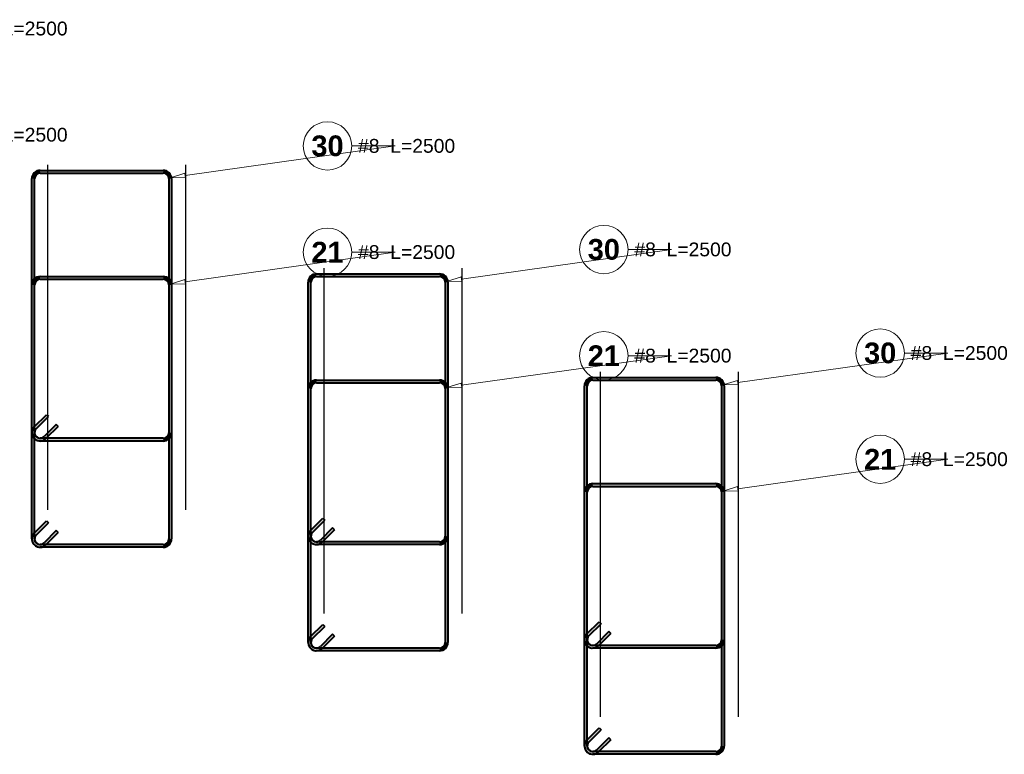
# Model space of a CAD drawing. Extents: x 40861 to 114399, y -71497 to -5875.
# Tile 45 of 45: x 111549 to 114399, y -8047 to -5919. Entities that reach past the tile are written whole.
import ezdxf

# ---------------------------------------------------------------- set-up
doc = ezdxf.new("R2010")
doc.units = 0
doc.header["$LTSCALE"] = 10
doc.header["$MEASUREMENT"] = 0
doc.layers.add('RCAD_kształt pręta', color=7, linetype='Continuous')
doc.layers.add('RCAD_opis kształtu pręta', color=7, linetype='Continuous')
doc.styles.add('style1', font='arial.ttf')
doc.styles.add('style3', font='arialbd.ttf')

msp = doc.modelspace()

# ---------------------------------------------------------------- hatches: boundary and pattern name
at = {"layer": 'RCAD_kształt pręta', "lineweight": 40, "true_color": 0x919191}
h = msp.add_hatch(color=252, dxfattribs=at)
edge = h.paths.add_edge_path(flags=0)
edge.add_line((111607.82913, -6355.2342), (111607.82913, -6363.2342))
edge.add_arc((111607.82913, -6379.2342), 16, 90, 180)
edge.add_line((111591.82913, -6379.2342), (111583.82913, -6379.2342))
edge.add_arc((111607.82913, -6379.2342), 24, 450, 540, ccw=False)
for points in [[(111607.82913, -6363.2342), (111607.82913, -6355.2342), (111964.37244, -6355.2342), (111964.37244, -6363.2342)], [(111591.82913, -7115.40975), (111583.82913, -7115.40975), (111583.82913, -6379.2342), (111591.82913, -6379.2342)], [(111980.37244, -6379.2342), (111988.37244, -6379.2342), (111988.37244, -7115.40975), (111980.37244, -7115.40975)], [(111607.82913, -6670.92253), (111607.82913, -6662.92253), (111964.37244, -6662.92253), (111964.37244, -6670.92253)], [(112407.82913, -6663.2342), (112407.82913, -6655.2342), (112764.37244, -6655.2342), (112764.37244, -6663.2342)], [(111591.82913, -7423.09808), (111583.82913, -7423.09808), (111583.82913, -6686.92253), (111591.82913, -6686.92253)], [(111980.37244, -6686.92253), (111988.37244, -6686.92253), (111988.37244, -7423.09808), (111980.37244, -7423.09808)], [(112391.82913, -7415.40975), (112383.82913, -7415.40975), (112383.82913, -6679.2342), (112391.82913, -6679.2342)], [(112780.37244, -6679.2342), (112788.37244, -6679.2342), (112788.37244, -7415.40975), (112780.37244, -7415.40975)], [(112407.82913, -6970.92253), (112407.82913, -6962.92253), (112764.37244, -6962.92253), (112764.37244, -6970.92253)], [(113191.82913, -7715.40975), (113183.82913, -7715.40975), (113183.82913, -6979.2342), (113191.82913, -6979.2342)], [(113207.82913, -6963.2342), (113207.82913, -6955.2342), (113564.37244, -6955.2342), (113564.37244, -6963.2342)], [(113580.37244, -6979.2342), (113588.37244, -6979.2342), (113588.37244, -7715.40975), (113580.37244, -7715.40975)], [(112391.82913, -7723.09808), (112383.82913, -7723.09808), (112383.82913, -6986.92253), (112391.82913, -6986.92253)], [(112780.37244, -6986.92253), (112788.37244, -6986.92253), (112788.37244, -7723.09808), (112780.37244, -7723.09808)], [(111596.51542, -7104.09604), (111590.85857, -7098.43919), (111626.21391, -7063.08385), (111631.87076, -7068.7407)], [(111654.49818, -7091.36812), (111660.15503, -7097.02497), (111624.7997, -7132.38031), (111619.14284, -7126.72346)], [(111964.37244, -7131.40975), (111964.37244, -7139.40975), (111607.82913, -7139.40975), (111607.82913, -7131.40975)], [(113207.82913, -7270.92253), (113207.82913, -7262.92253), (113564.37244, -7262.92253), (113564.37244, -7270.92253)], [(113191.82913, -8023.09808), (113183.82913, -8023.09808), (113183.82913, -7286.92253), (113191.82913, -7286.92253)], [(113580.37244, -7286.92253), (113588.37244, -7286.92253), (113588.37244, -8023.09808), (113580.37244, -8023.09808)], [(111596.51542, -7411.78437), (111590.85857, -7406.12752), (111626.21391, -7370.77218), (111631.87076, -7376.42903)], [(112396.51542, -7404.09604), (112390.85857, -7398.43919), (112426.21391, -7363.08385), (112431.87076, -7368.7407)], [(111654.49818, -7399.05645), (111660.15503, -7404.7133), (111624.7997, -7440.06864), (111619.14284, -7434.41179)], [(112454.49818, -7391.36812), (112460.15503, -7397.02497), (112424.7997, -7432.38031), (112419.14284, -7426.72346)], [(111964.37244, -7439.09808), (111964.37244, -7447.09808), (111607.82913, -7447.09808), (111607.82913, -7439.09808)], [(112764.37244, -7431.40975), (112764.37244, -7439.40975), (112407.82913, -7439.40975), (112407.82913, -7431.40975)], [(113196.51542, -7704.09604), (113190.85857, -7698.43919), (113226.21391, -7663.08385), (113231.87076, -7668.7407)], [(112396.51542, -7711.78437), (112390.85857, -7706.12752), (112426.21391, -7670.77218), (112431.87076, -7676.42903)], [(113254.49818, -7691.36812), (113260.15503, -7697.02497), (113224.7997, -7732.38031), (113219.14284, -7726.72346)], [(112454.49818, -7699.05645), (112460.15503, -7704.7133), (112424.7997, -7740.06864), (112419.14284, -7734.41179)], [(112764.37244, -7739.09808), (112764.37244, -7747.09808), (112407.82913, -7747.09808), (112407.82913, -7739.09808)], [(113564.37244, -7731.40975), (113564.37244, -7739.40975), (113207.82913, -7739.40975), (113207.82913, -7731.40975)], [(113196.51542, -8011.78437), (113190.85857, -8006.12752), (113226.21391, -7970.77218), (113231.87076, -7976.42903)], [(113254.49818, -7999.05645), (113260.15503, -8004.7133), (113224.7997, -8040.06864), (113219.14284, -8034.41179)], [(113564.37244, -8039.09808), (113564.37244, -8047.09808), (113207.82913, -8047.09808), (113207.82913, -8039.09808)]]:
    msp.add_hatch(color=252, dxfattribs=at).paths.add_polyline_path(points, flags=0)
h = msp.add_hatch(color=252, dxfattribs=at)
edge = h.paths.add_edge_path(flags=0)
edge.add_line((111988.37244, -6379.2342), (111980.37244, -6379.2342))
edge.add_arc((111964.37244, -6379.2342), 16, 0, 90)
edge.add_line((111964.37244, -6363.2342), (111964.37244, -6355.2342))
edge.add_arc((111964.37244, -6379.2342), 24, 360, 450, ccw=False)
h = msp.add_hatch(color=252, dxfattribs=at)
edge = h.paths.add_edge_path(flags=0)
edge.add_line((111607.82913, -6662.92253), (111607.82913, -6670.92253))
edge.add_arc((111607.82913, -6686.92253), 16, 90, 180)
edge.add_line((111591.82913, -6686.92253), (111583.82913, -6686.92253))
edge.add_arc((111607.82913, -6686.92253), 24, 450, 540, ccw=False)
h = msp.add_hatch(color=252, dxfattribs=at)
edge = h.paths.add_edge_path(flags=0)
edge.add_line((111988.37244, -6686.92253), (111980.37244, -6686.92253))
edge.add_arc((111964.37244, -6686.92253), 16, 0, 90)
edge.add_line((111964.37244, -6670.92253), (111964.37244, -6662.92253))
edge.add_arc((111964.37244, -6686.92253), 24, 360, 450, ccw=False)
h = msp.add_hatch(color=252, dxfattribs=at)
edge = h.paths.add_edge_path(flags=0)
edge.add_line((112407.82913, -6655.2342), (112407.82913, -6663.2342))
edge.add_arc((112407.82913, -6679.2342), 16, 90, 180)
edge.add_line((112391.82913, -6679.2342), (112383.82913, -6679.2342))
edge.add_arc((112407.82913, -6679.2342), 24, 450, 540, ccw=False)
h = msp.add_hatch(color=252, dxfattribs=at)
edge = h.paths.add_edge_path(flags=0)
edge.add_line((112788.37244, -6679.2342), (112780.37244, -6679.2342))
edge.add_arc((112764.37244, -6679.2342), 16, 0, 90)
edge.add_line((112764.37244, -6663.2342), (112764.37244, -6655.2342))
edge.add_arc((112764.37244, -6679.2342), 24, 360, 450, ccw=False)
h = msp.add_hatch(color=252, dxfattribs=at)
edge = h.paths.add_edge_path(flags=0)
edge.add_line((112407.82913, -6962.92253), (112407.82913, -6970.92253))
edge.add_arc((112407.82913, -6986.92253), 16, 90, 180)
edge.add_line((112391.82913, -6986.92253), (112383.82913, -6986.92253))
edge.add_arc((112407.82913, -6986.92253), 24, 450, 540, ccw=False)
h = msp.add_hatch(color=252, dxfattribs=at)
edge = h.paths.add_edge_path(flags=0)
edge.add_line((112788.37244, -6986.92253), (112780.37244, -6986.92253))
edge.add_arc((112764.37244, -6986.92253), 16, 0, 90)
edge.add_line((112764.37244, -6970.92253), (112764.37244, -6962.92253))
edge.add_arc((112764.37244, -6986.92253), 24, 360, 450, ccw=False)
h = msp.add_hatch(color=252, dxfattribs=at)
edge = h.paths.add_edge_path(flags=0)
edge.add_line((113207.82913, -6955.2342), (113207.82913, -6963.2342))
edge.add_arc((113207.82913, -6979.2342), 16, 90, 180)
edge.add_line((113191.82913, -6979.2342), (113183.82913, -6979.2342))
edge.add_arc((113207.82913, -6979.2342), 24, 450, 540, ccw=False)
h = msp.add_hatch(color=252, dxfattribs=at)
edge = h.paths.add_edge_path(flags=0)
edge.add_line((113588.37244, -6979.2342), (113580.37244, -6979.2342))
edge.add_arc((113564.37244, -6979.2342), 16, 0, 90)
edge.add_line((113564.37244, -6963.2342), (113564.37244, -6955.2342))
edge.add_arc((113564.37244, -6979.2342), 24, 360, 450, ccw=False)
h = msp.add_hatch(color=252, dxfattribs=at)
edge = h.paths.add_edge_path(flags=0)
edge.add_line((111590.85857, -7098.43919), (111596.51542, -7104.09604))
edge.add_arc((111607.82913, -7115.40975), 16, -225, -90)
edge.add_line((111607.82913, -7131.40975), (111607.82913, -7139.40975))
edge.add_arc((111607.82913, -7115.40975), 24, 135, 270, ccw=False)
h = msp.add_hatch(color=252, dxfattribs=at)
edge = h.paths.add_edge_path(flags=0)
edge.add_line((111583.82913, -7115.40975), (111591.82913, -7115.40975))
edge.add_arc((111607.82913, -7115.40975), 16, -180, -45)
edge.add_line((111619.14284, -7126.72346), (111624.7997, -7132.38031))
edge.add_arc((111607.82913, -7115.40975), 24, 180, 315, ccw=False)
h = msp.add_hatch(color=252, dxfattribs=at)
edge = h.paths.add_edge_path(flags=0)
edge.add_line((111964.37244, -7139.40975), (111964.37244, -7131.40975))
edge.add_arc((111964.37244, -7115.40975), 16, -90, 0)
edge.add_line((111980.37244, -7115.40975), (111988.37244, -7115.40975))
edge.add_arc((111964.37244, -7115.40975), 24, 270, 360, ccw=False)
h = msp.add_hatch(color=252, dxfattribs=at)
edge = h.paths.add_edge_path(flags=0)
edge.add_line((113207.82913, -7262.92253), (113207.82913, -7270.92253))
edge.add_arc((113207.82913, -7286.92253), 16, 90, 180)
edge.add_line((113191.82913, -7286.92253), (113183.82913, -7286.92253))
edge.add_arc((113207.82913, -7286.92253), 24, 450, 540, ccw=False)
h = msp.add_hatch(color=252, dxfattribs=at)
edge = h.paths.add_edge_path(flags=0)
edge.add_line((113588.37244, -7286.92253), (113580.37244, -7286.92253))
edge.add_arc((113564.37244, -7286.92253), 16, 0, 90)
edge.add_line((113564.37244, -7270.92253), (113564.37244, -7262.92253))
edge.add_arc((113564.37244, -7286.92253), 24, 360, 450, ccw=False)
h = msp.add_hatch(color=252, dxfattribs=at)
edge = h.paths.add_edge_path(flags=0)
edge.add_line((111590.85857, -7406.12752), (111596.51542, -7411.78437))
edge.add_arc((111607.82913, -7423.09808), 16, -225, -90)
edge.add_line((111607.82913, -7439.09808), (111607.82913, -7447.09808))
edge.add_arc((111607.82913, -7423.09808), 24, 135, 270, ccw=False)
h = msp.add_hatch(color=252, dxfattribs=at)
edge = h.paths.add_edge_path(flags=0)
edge.add_line((112390.85857, -7398.43919), (112396.51542, -7404.09604))
edge.add_arc((112407.82913, -7415.40975), 16, -225, -90)
edge.add_line((112407.82913, -7431.40975), (112407.82913, -7439.40975))
edge.add_arc((112407.82913, -7415.40975), 24, 135, 270, ccw=False)
h = msp.add_hatch(color=252, dxfattribs=at)
edge = h.paths.add_edge_path(flags=0)
edge.add_line((111583.82913, -7423.09808), (111591.82913, -7423.09808))
edge.add_arc((111607.82913, -7423.09808), 16, -180, -45)
edge.add_line((111619.14284, -7434.41179), (111624.7997, -7440.06864))
edge.add_arc((111607.82913, -7423.09808), 24, 180, 315, ccw=False)
h = msp.add_hatch(color=252, dxfattribs=at)
edge = h.paths.add_edge_path(flags=0)
edge.add_line((111964.37244, -7447.09808), (111964.37244, -7439.09808))
edge.add_arc((111964.37244, -7423.09808), 16, -90, 0)
edge.add_line((111980.37244, -7423.09808), (111988.37244, -7423.09808))
edge.add_arc((111964.37244, -7423.09808), 24, 270, 360, ccw=False)
h = msp.add_hatch(color=252, dxfattribs=at)
edge = h.paths.add_edge_path(flags=0)
edge.add_line((112383.82913, -7415.40975), (112391.82913, -7415.40975))
edge.add_arc((112407.82913, -7415.40975), 16, -180, -45)
edge.add_line((112419.14284, -7426.72346), (112424.7997, -7432.38031))
edge.add_arc((112407.82913, -7415.40975), 24, 180, 315, ccw=False)
h = msp.add_hatch(color=252, dxfattribs=at)
edge = h.paths.add_edge_path(flags=0)
edge.add_line((112764.37244, -7439.40975), (112764.37244, -7431.40975))
edge.add_arc((112764.37244, -7415.40975), 16, -90, 0)
edge.add_line((112780.37244, -7415.40975), (112788.37244, -7415.40975))
edge.add_arc((112764.37244, -7415.40975), 24, 270, 360, ccw=False)
h = msp.add_hatch(color=252, dxfattribs=at)
edge = h.paths.add_edge_path(flags=0)
edge.add_line((112390.85857, -7706.12752), (112396.51542, -7711.78437))
edge.add_arc((112407.82913, -7723.09808), 16, -225, -90)
edge.add_line((112407.82913, -7739.09808), (112407.82913, -7747.09808))
edge.add_arc((112407.82913, -7723.09808), 24, 135, 270, ccw=False)
h = msp.add_hatch(color=252, dxfattribs=at)
edge = h.paths.add_edge_path(flags=0)
edge.add_line((112383.82913, -7723.09808), (112391.82913, -7723.09808))
edge.add_arc((112407.82913, -7723.09808), 16, -180, -45)
edge.add_line((112419.14284, -7734.41179), (112424.7997, -7740.06864))
edge.add_arc((112407.82913, -7723.09808), 24, 180, 315, ccw=False)
h = msp.add_hatch(color=252, dxfattribs=at)
edge = h.paths.add_edge_path(flags=0)
edge.add_line((112764.37244, -7747.09808), (112764.37244, -7739.09808))
edge.add_arc((112764.37244, -7723.09808), 16, -90, 0)
edge.add_line((112780.37244, -7723.09808), (112788.37244, -7723.09808))
edge.add_arc((112764.37244, -7723.09808), 24, 270, 360, ccw=False)
h = msp.add_hatch(color=252, dxfattribs=at)
edge = h.paths.add_edge_path(flags=0)
edge.add_line((113190.85857, -7698.43919), (113196.51542, -7704.09604))
edge.add_arc((113207.82913, -7715.40975), 16, -225, -90)
edge.add_line((113207.82913, -7731.40975), (113207.82913, -7739.40975))
edge.add_arc((113207.82913, -7715.40975), 24, 135, 270, ccw=False)
h = msp.add_hatch(color=252, dxfattribs=at)
edge = h.paths.add_edge_path(flags=0)
edge.add_line((113183.82913, -7715.40975), (113191.82913, -7715.40975))
edge.add_arc((113207.82913, -7715.40975), 16, -180, -45)
edge.add_line((113219.14284, -7726.72346), (113224.7997, -7732.38031))
edge.add_arc((113207.82913, -7715.40975), 24, 180, 315, ccw=False)
h = msp.add_hatch(color=252, dxfattribs=at)
edge = h.paths.add_edge_path(flags=0)
edge.add_line((113564.37244, -7739.40975), (113564.37244, -7731.40975))
edge.add_arc((113564.37244, -7715.40975), 16, -90, 0)
edge.add_line((113580.37244, -7715.40975), (113588.37244, -7715.40975))
edge.add_arc((113564.37244, -7715.40975), 24, 270, 360, ccw=False)
h = msp.add_hatch(color=252, dxfattribs=at)
edge = h.paths.add_edge_path(flags=0)
edge.add_line((113190.85857, -8006.12752), (113196.51542, -8011.78437))
edge.add_arc((113207.82913, -8023.09808), 16, -225, -90)
edge.add_line((113207.82913, -8039.09808), (113207.82913, -8047.09808))
edge.add_arc((113207.82913, -8023.09808), 24, 135, 270, ccw=False)
h = msp.add_hatch(color=252, dxfattribs=at)
edge = h.paths.add_edge_path(flags=0)
edge.add_line((113183.82913, -8023.09808), (113191.82913, -8023.09808))
edge.add_arc((113207.82913, -8023.09808), 16, -180, -45)
edge.add_line((113219.14284, -8034.41179), (113224.7997, -8040.06864))
edge.add_arc((113207.82913, -8023.09808), 24, 180, 315, ccw=False)
h = msp.add_hatch(color=252, dxfattribs=at)
edge = h.paths.add_edge_path(flags=0)
edge.add_line((113564.37244, -8047.09808), (113564.37244, -8039.09808))
edge.add_arc((113564.37244, -8023.09808), 16, -90, 0)
edge.add_line((113580.37244, -8023.09808), (113588.37244, -8023.09808))
edge.add_arc((113564.37244, -8023.09808), 24, 270, 360, ccw=False)

# ---------------------------------------------------------------- linework, layer by layer
for points in [[(111629.41417, -6338.9265), (111629.41417, -7338.9265)], [(112029.41417, -7338.9265), (112029.41417, -6338.9265)], [(112429.41417, -6638.9265), (112429.41417, -7638.9265)], [(112829.41417, -7638.9265), (112829.41417, -6638.9265)], [(113229.41417, -6938.9265), (113229.41417, -7938.9265)], [(113629.41417, -7938.9265), (113629.41417, -6938.9265)]]:
    msp.add_lwpolyline(points)
at = {"layer": 'RCAD_kształt pręta', "color": 4, "lineweight": 40}
for p, q in [((111607.82913, -6355.2342), (111964.37244, -6355.2342)), ((111583.82913, -7115.40975), (111583.82913, -6379.2342)), ((111591.82913, -7115.40975), (111591.82913, -6379.2342)), ((111607.82913, -6363.2342), (111964.37244, -6363.2342)), ((111980.37244, -6379.2342), (111980.37244, -7115.40975)), ((111988.37244, -6379.2342), (111988.37244, -7115.40975)), ((111607.82913, -6662.92253), (111964.37244, -6662.92253)), ((112407.82913, -6655.2342), (112764.37244, -6655.2342)), ((112407.82913, -6663.2342), (112764.37244, -6663.2342)), ((111583.82913, -7423.09808), (111583.82913, -6686.92253)), ((111591.82913, -7423.09808), (111591.82913, -6686.92253)), ((111607.82913, -6670.92253), (111964.37244, -6670.92253)), ((111980.37244, -6686.92253), (111980.37244, -7423.09808)), ((111988.37244, -6686.92253), (111988.37244, -7423.09808)), ((112383.82913, -7415.40975), (112383.82913, -6679.2342)), ((112391.82913, -7415.40975), (112391.82913, -6679.2342)), ((112780.37244, -6679.2342), (112780.37244, -7415.40975)), ((112788.37244, -6679.2342), (112788.37244, -7415.40975)), ((112407.82913, -6962.92253), (112764.37244, -6962.92253)), ((112407.82913, -6970.92253), (112764.37244, -6970.92253)), ((113183.82913, -7715.40975), (113183.82913, -6979.2342)), ((113191.82913, -7715.40975), (113191.82913, -6979.2342)), ((113207.82913, -6955.2342), (113564.37244, -6955.2342)), ((113207.82913, -6963.2342), (113564.37244, -6963.2342)), ((113580.37244, -6979.2342), (113580.37244, -7715.40975)), ((113588.37244, -6979.2342), (113588.37244, -7715.40975)), ((112383.82913, -7723.09808), (112383.82913, -6986.92253)), ((112391.82913, -7723.09808), (112391.82913, -6986.92253)), ((112780.37244, -6986.92253), (112780.37244, -7723.09808)), ((112788.37244, -6986.92253), (112788.37244, -7723.09808)), ((111590.85857, -7098.43919), (111626.21391, -7063.08385)), ((111596.51542, -7104.09604), (111631.87076, -7068.7407)), ((111626.21391, -7063.08385), (111631.87076, -7068.7407)), ((111654.49818, -7091.36812), (111619.14284, -7126.72346)), ((111660.15503, -7097.02497), (111624.7997, -7132.38031)), ((111660.15503, -7097.02497), (111654.49818, -7091.36812)), ((111964.37244, -7131.40975), (111607.82913, -7131.40975)), ((111964.37244, -7139.40975), (111607.82913, -7139.40975)), ((113207.82913, -7262.92253), (113564.37244, -7262.92253)), ((113183.82913, -8023.09808), (113183.82913, -7286.92253)), ((113191.82913, -8023.09808), (113191.82913, -7286.92253)), ((113207.82913, -7270.92253), (113564.37244, -7270.92253)), ((113580.37244, -7286.92253), (113580.37244, -8023.09808)), ((113588.37244, -7286.92253), (113588.37244, -8023.09808)), ((111590.85857, -7406.12752), (111626.21391, -7370.77218)), ((111596.51542, -7411.78437), (111631.87076, -7376.42903)), ((111626.21391, -7370.77218), (111631.87076, -7376.42903)), ((112390.85857, -7398.43919), (112426.21391, -7363.08385)), ((112396.51542, -7404.09604), (112431.87076, -7368.7407)), ((112426.21391, -7363.08385), (112431.87076, -7368.7407)), ((111654.49818, -7399.05645), (111619.14284, -7434.41179)), ((111660.15503, -7404.7133), (111624.7997, -7440.06864)), ((111660.15503, -7404.7133), (111654.49818, -7399.05645)), ((112454.49818, -7391.36812), (112419.14284, -7426.72346)), ((112460.15503, -7397.02497), (112424.7997, -7432.38031)), ((112460.15503, -7397.02497), (112454.49818, -7391.36812)), ((111964.37244, -7439.09808), (111607.82913, -7439.09808)), ((112764.37244, -7431.40975), (112407.82913, -7431.40975)), ((112764.37244, -7439.40975), (112407.82913, -7439.40975)), ((111964.37244, -7447.09808), (111607.82913, -7447.09808)), ((113190.85857, -7698.43919), (113226.21391, -7663.08385)), ((113226.21391, -7663.08385), (113231.87076, -7668.7407)), ((112390.85857, -7706.12752), (112426.21391, -7670.77218)), ((112396.51542, -7711.78437), (112431.87076, -7676.42903)), ((112426.21391, -7670.77218), (112431.87076, -7676.42903)), ((113196.51542, -7704.09604), (113231.87076, -7668.7407)), ((113254.49818, -7691.36812), (113219.14284, -7726.72346)), ((113260.15503, -7697.02497), (113254.49818, -7691.36812)), ((112454.49818, -7699.05645), (112419.14284, -7734.41179)), ((112460.15503, -7704.7133), (112424.7997, -7740.06864)), ((112460.15503, -7704.7133), (112454.49818, -7699.05645)), ((113260.15503, -7697.02497), (113224.7997, -7732.38031)), ((112764.37244, -7739.09808), (112407.82913, -7739.09808)), ((112764.37244, -7747.09808), (112407.82913, -7747.09808)), ((113564.37244, -7731.40975), (113207.82913, -7731.40975)), ((113564.37244, -7739.40975), (113207.82913, -7739.40975)), ((113190.85857, -8006.12752), (113226.21391, -7970.77218)), ((113196.51542, -8011.78437), (113231.87076, -7976.42903)), ((113226.21391, -7970.77218), (113231.87076, -7976.42903)), ((113254.49818, -7999.05645), (113219.14284, -8034.41179)), ((113260.15503, -8004.7133), (113224.7997, -8040.06864)), ((113260.15503, -8004.7133), (113254.49818, -7999.05645)), ((113564.37244, -8039.09808), (113207.82913, -8039.09808)), ((113564.37244, -8047.09808), (113207.82913, -8047.09808))]:
    msp.add_line(p, q, dxfattribs=at)
for centre, radius, start, end in [((111607.82913, -6379.2342), 24, 90, 180), ((111964.37244, -6379.2342), 24, 0, 90), ((111607.82913, -6379.2342), 16, 90, 180), ((111964.37244, -6379.2342), 16, 0, 90), ((111607.82913, -6686.92253), 24, 90, 180), ((111964.37244, -6686.92253), 24, 0, 90), ((112407.82913, -6679.2342), 24, 90, 180), ((112407.82913, -6679.2342), 16, 90, 180), ((112764.37244, -6679.2342), 24, 0, 90), ((112764.37244, -6679.2342), 16, 0, 90), ((111607.82913, -6686.92253), 16, 90, 180), ((111964.37244, -6686.92253), 16, 0, 90), ((112407.82913, -6986.92253), 24, 90, 180), ((112407.82913, -6986.92253), 16, 90, 180), ((112764.37244, -6986.92253), 24, 0, 90), ((112764.37244, -6986.92253), 16, 0, 90), ((113207.82913, -6979.2342), 24, 90, 180), ((113207.82913, -6979.2342), 16, 90, 180), ((113564.37244, -6979.2342), 24, 0, 90), ((113564.37244, -6979.2342), 16, 0, 90), ((111607.82913, -7115.40975), 24, 135, 270), ((111607.82913, -7115.40975), 24, 180, 315), ((111607.82913, -7115.40975), 16, 135, 270), ((111607.82913, -7115.40975), 16, 180, 315), ((111964.37244, -7115.40975), 16, 270, 0), ((111964.37244, -7115.40975), 24, 270, 0), ((113207.82913, -7286.92253), 24, 90, 180), ((113564.37244, -7286.92253), 24, 0, 90), ((113207.82913, -7286.92253), 16, 90, 180), ((113564.37244, -7286.92253), 16, 0, 90), ((111607.82913, -7423.09808), 24, 135, 270), ((112407.82913, -7415.40975), 24, 135, 270), ((112407.82913, -7415.40975), 16, 135, 270), ((111607.82913, -7423.09808), 24, 180, 315), ((111607.82913, -7423.09808), 16, 135, 270), ((111607.82913, -7423.09808), 16, 180, 315), ((111964.37244, -7423.09808), 16, 270, 0), ((111964.37244, -7423.09808), 24, 270, 0), ((112407.82913, -7415.40975), 24, 180, 315), ((112407.82913, -7415.40975), 16, 180, 315), ((112764.37244, -7415.40975), 16, 270, 0), ((112764.37244, -7415.40975), 24, 270, 0), ((112407.82913, -7723.09808), 24, 135, 270), ((112407.82913, -7723.09808), 24, 180, 315), ((112407.82913, -7723.09808), 16, 135, 270), ((112407.82913, -7723.09808), 16, 180, 315), ((112764.37244, -7723.09808), 16, 270, 0), ((112764.37244, -7723.09808), 24, 270, 0), ((113207.82913, -7715.40975), 24, 135, 270), ((113207.82913, -7715.40975), 24, 180, 315), ((113207.82913, -7715.40975), 16, 135, 270), ((113207.82913, -7715.40975), 16, 180, 315), ((113564.37244, -7715.40975), 16, 270, 0), ((113564.37244, -7715.40975), 24, 270, 0), ((113207.82913, -8023.09808), 24, 135, 270), ((113207.82913, -8023.09808), 24, 180, 315), ((113207.82913, -8023.09808), 16, 135, 270), ((113207.82913, -8023.09808), 16, 180, 315), ((113564.37244, -8023.09808), 16, 270, 0), ((113564.37244, -8023.09808), 24, 270, 0)]:
    msp.add_arc(centre, radius, start, end, dxfattribs=at)
at = {"layer": 'RCAD_opis kształtu pręta', "color": 8, "lineweight": 0}
for p, q in [((112635.6555, -6284.60951), (112027.74592, -6370.30102)), ((112635.6555, -6284.60951), (112509.88916, -6284.60951)), ((111988.1375, -6375.88426), (112026.81538, -6363.69961)), ((112028.67646, -6376.90242), (111988.1375, -6375.88426)), ((112028.67646, -6376.90242), (112026.81538, -6363.69961)), ((113435.6555, -6584.60951), (112827.74592, -6670.30102)), ((113435.6555, -6584.60951), (113309.88916, -6584.60951)), ((112635.6555, -6592.29784), (112027.74592, -6677.98934)), ((112635.6555, -6592.29784), (112509.88916, -6592.29784)), ((112788.1375, -6675.88426), (112826.81538, -6663.69961)), ((112828.67646, -6676.90242), (112826.81538, -6663.69961)), ((111988.1375, -6683.57259), (112026.81538, -6671.38794)), ((112028.67646, -6684.59075), (111988.1375, -6683.57259)), ((112028.67646, -6684.59075), (112026.81538, -6671.38794)), ((112828.67646, -6676.90242), (112788.1375, -6675.88426)), ((113435.6555, -6892.29784), (112827.74592, -6977.98934)), ((113435.6555, -6892.29784), (113309.88916, -6892.29784)), ((114235.6555, -6884.60951), (113627.74592, -6970.30102)), ((114235.6555, -6884.60951), (114109.88916, -6884.60951)), ((112788.1375, -6983.57259), (112826.81538, -6971.38794)), ((112828.67646, -6984.59075), (112788.1375, -6983.57259)), ((112828.67646, -6984.59075), (112826.81538, -6971.38794)), ((113588.1375, -6975.88426), (113626.81538, -6963.69961)), ((113628.67646, -6976.90242), (113588.1375, -6975.88426)), ((113628.67646, -6976.90242), (113626.81538, -6963.69961)), ((114235.6555, -7192.29784), (113627.74592, -7277.98934)), ((114235.6555, -7192.29784), (114109.88916, -7192.29784)), ((113588.1375, -7283.57259), (113626.81538, -7271.38794)), ((113628.67646, -7284.59075), (113588.1375, -7283.57259)), ((113628.67646, -7284.59075), (113626.81538, -7271.38794))]:
    msp.add_line(p, q, dxfattribs=at)
for centre in [(112439.88916, -6284.60951), (112439.88916, -6592.29784), (113239.88916, -6584.60951), (113239.88916, -6892.29784), (114039.88916, -6884.60951), (114039.88916, -7192.29784)]:
    msp.add_circle(centre, 70, dxfattribs=at)

# ---------------------------------------------------------------- texts
at = {"layer": 'RCAD_opis kształtu pręta', "color": 1, "lineweight": 40, "attachment_point": 5}
for s, insert, char_height, style in [('#8  L=2500', (111546.91957, -5944.60951), 40, 'style1'), ('#8  L=2500', (111546.91957, -6252.29784), 40, 'style1'), ('30', (112439.88916, -6284.60951), 60, 'style3'), ('#8  L=2500', (112668.87961, -6284.60951), 40, 'style1'), ('21', (112439.88916, -6592.29784), 60, 'style3'), ('30', (113239.88916, -6584.60951), 60, 'style3'), ('#8  L=2500', (112668.87961, -6592.29784), 40, 'style1'), ('#8  L=2500', (113468.87961, -6584.60951), 40, 'style1'), ('21', (113239.88916, -6892.29784), 60, 'style3'), ('#8  L=2500', (113468.87961, -6892.29784), 40, 'style1'), ('30', (114039.88916, -6884.60951), 60, 'style3'), ('#8  L=2500', (114268.87961, -6884.60951), 40, 'style1'), ('21', (114039.88916, -7192.29784), 60, 'style3'), ('#8  L=2500', (114268.87961, -7192.29784), 40, 'style1')]:
    msp.add_mtext(s, dxfattribs=dict(at, insert=insert, char_height=char_height, style=style))

doc.saveas('drawing.dxf')
